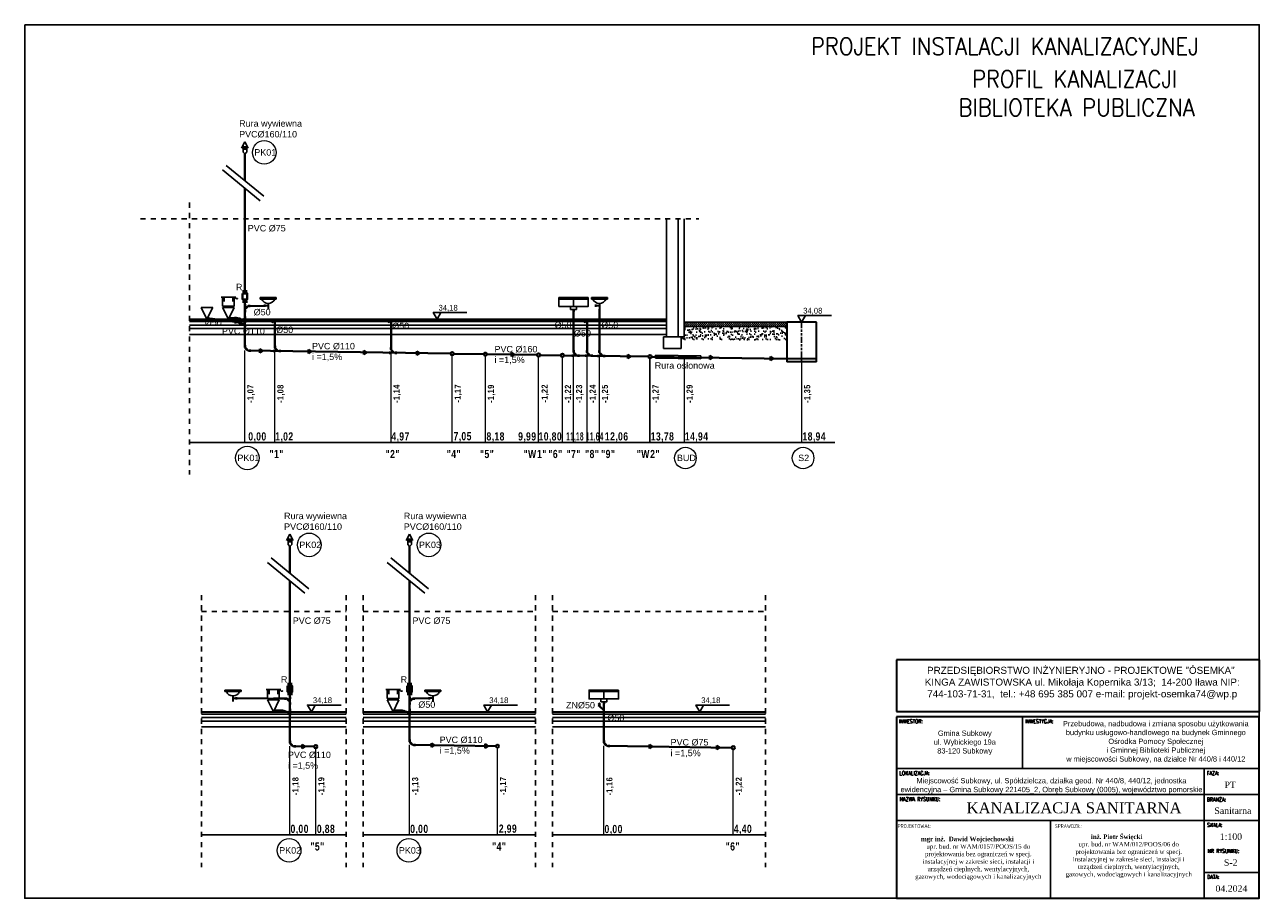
# Model space of a CAD drawing. Extents: x 280060 to 689961, y 120405 to 160329.
# Tile 72 of 85: x 663303 to 667503, y 157359 to 160329. Entities that reach past the tile are written whole.
import ezdxf

# ---------------------------------------------------------------- set-up
doc = ezdxf.new("R2010")
doc.units = 0
doc.header["$MEASUREMENT"] = 0
doc.linetypes.add('3', pattern=[1, 0.5, -0.5])
doc.linetypes.add('{ Tapered Dash }', pattern=[10, 4, -1, 1.5, -1, 1.5, -1])
for name, color, linetype, lineweight in [('KAM-pro Biała Zarys', 7, 'CONTINUOUS', 9), ('KAM-pro Kocioł C.O.', 7, 'CONTINUOUS', 18), ('KAM-pro Linia Cienka', 7, 'CONTINUOUS', 50), ('KAM-pro Linia K.S Wewnętrznej', 36, 'CONTINUOUS', 40), ('KAM-pro Opis dla Profili', 7, 'CONTINUOUS', 13), ('KAM-pro Opis K.S. Wewnętrzny', 16, 'CONTINUOUS', 13)]:
    doc.layers.add(name, color=color, linetype=linetype, lineweight=lineweight)
doc.layers.add('KAM-pro Studnie', color=7, linetype='CONTINUOUS')
doc.styles.add('ANDRZEJ', font='simplex.shx', dxfattribs={"width": 0.75, "height": 12.5})
doc.styles.add('ARIAL', font='arial.ttf')
doc.styles.add('GRUBA', font='times.ttf')
doc.styles.add('KomProjekt', font='arial.ttf')
doc.styles.add('moj', font='romans.shx', dxfattribs={"width": 0.9, "height": 10})
doc.styles.add('Tabelka', font='times.ttf', dxfattribs={"width": 0.8})

msp = doc.modelspace()

# ---------------------------------------------------------------- hatches: boundary and pattern name
at = {"layer": 'KAM-pro Biała Zarys', "lineweight": 25}
h = msp.add_hatch(dxfattribs=at)
h.set_pattern_fill('ANSI31', color=256, scale=40)
h.paths.add_polyline_path([(665895.7, 159302.4), (665895.7, 159317.4), (665545.7, 159317.4), (665545.7, 159302.4)])
at = {"layer": 'KAM-pro Linia Cienka', "linetype": 'Continuous', "lineweight": 25, "ltscale": 4}
h = msp.add_hatch(dxfattribs=at)
h.set_pattern_fill('AR-SAND', color=256, scale=10, style=0)
h.set_pattern_definition([(37.5, (0, 0), (-0.62993358, 19.2682377), [0, -15.2, 0, -17, 0, -16.25]), (7.5, (0, 0), (17.6977671, 28.2214607), [0, -8.2, 0, -13.7, 0, -5.25]), (327.5, (-12.3, 0), (31.1414186, 0.05659054), [0, -5, 0, -18, 0, -23.5]), (317.5, (-12.3, 0), (30.061266, 8.7767556), [0, -2.5, 0, -11.8, 0, -13.5])])
h.paths.add_polyline_path([(665895.7, 159302.4), (665545.7, 159302.4), (665545.7, 159267.4), (665535.7, 159267.4), (665535.7, 159257.4), (665895.7, 159257.4)])
at = {"layer": 'KAM-pro Linia K.S Wewnętrznej', "ltscale": 0.1, "true_color": 0x804000}
for points in [[(664113.2, 159219.9), (664102.8, 159226.9), (664102.8, 159219.9), (664102.8, 159213)], [(664278.2, 159217.5), (664267.9, 159224.4), (664267.9, 159217.5), (664267.9, 159210.5)], [(664466.6, 159214.6), (664456.2, 159221.6), (664456.2, 159214.6), (664456.2, 159207.7)], [(664647.1, 159211.9), (664636.8, 159218.9), (664636.8, 159211.9), (664636.8, 159205)], [(664968.5, 159207.1), (664958.2, 159214), (664958.2, 159207.1), (664958.2, 159200.2)], [(665364.5, 159201.2), (665354.2, 159208.1), (665354.2, 159201.2), (665354.2, 159194.2)], [(665644, 159197), (665633.7, 159203.9), (665633.7, 159197), (665633.7, 159190)], [(665849.5, 159193.9), (665839.2, 159200.8), (665839.2, 159193.9), (665839.2, 159186.9)], [(664256.9, 157874.9), (664246.6, 157881.8), (664246.6, 157874.9), (664246.6, 157867.9)], [(664696.5, 157879.2), (664686.1, 157886.2), (664686.1, 157879.2), (664686.1, 157872.3)], [(664879.2, 157876.5), (664868.8, 157883.4), (664868.8, 157876.5), (664868.8, 157869.5)], [(665438.1, 157874.5), (665427.8, 157881.4), (665427.8, 157874.5), (665427.8, 157867.6)], [(665667, 157871.1), (665656.6, 157878), (665656.6, 157871.1), (665656.6, 157864.1)]]:
    msp.add_hatch(color=36, dxfattribs=at).paths.add_polyline_path(points)

# ---------------------------------------------------------------- linework, layer by layer
at = {"layer": 'KAM-pro Biała Zarys', "lineweight": 25}
for p, q in [((663975, 159835.1), (664103.1, 159729.9)), ((663987.7, 159850.5), (664115.8, 159745.4)), ((665485.7, 159267.4), (665485.7, 159668.6)), ((665525.7, 159267.4), (665525.7, 159668.6)), ((665545.7, 159267.4), (665545.7, 159668.6)), ((665485.7, 159327.4), (663863, 159327.4)), ((663863, 159325.4), (665485.7, 159325.4)), ((663863, 159319.4), (665485.7, 159319.4)), ((663863, 159307.4), (665485.7, 159307.4)), ((665485.7, 159327.4), (665485.7, 159317.4)), ((665545.7, 159317.4), (665895.7, 159317.4)), ((663863, 159295.4), (665485.7, 159295.4)), ((663863, 159275.4), (665485.7, 159275.4)), ((665545.7, 159267.4), (665475.7, 159267.4)), ((665475.7, 159267.4), (665475.7, 159227.4)), ((665535.7, 159227.4), (665535.7, 159267.4)), ((665545.7, 159302.4), (665895.7, 159302.4)), ((665475.7, 159227.4), (665535.7, 159227.4)), ((665429.7, 158908.3), (665429.7, 159194.7)), ((665448.4, 159204.9), (665448.2, 159194.9)), ((665602.6, 159192.6), (665448.2, 159194.9)), ((665602.8, 159202.6), (665448.4, 159204.9)), ((665602.8, 159202.6), (665602.6, 159192.6)), ((666059, 158908.3), (663863, 158908.3)), ((664140.8, 158516.3), (664268.8, 158411.1)), ((664547.9, 158516.3), (664675.9, 158411.1)), ((664128.1, 158500.8), (664256.1, 158395.7)), ((664535.2, 158500.8), (664663.3, 158395.7)), ((664396, 157993.2), (663904, 157993.2)), ((663904, 157991.2), (664396, 157991.2)), ((663904, 157985.2), (664396, 157985.2)), ((663904, 157973.2), (664396, 157973.2)), ((665040.7, 157993.2), (664453.5, 157993.2)), ((664453.5, 157991.2), (665040.7, 157991.2)), ((664453.5, 157985.2), (665040.7, 157985.2)), ((664453.5, 157973.2), (665040.7, 157973.2)), ((665823.2, 157993.2), (665098.2, 157993.2)), ((665098.2, 157991.2), (665823.2, 157991.2)), ((665098.2, 157985.2), (665823.2, 157985.2)), ((665098.2, 157973.2), (665823.2, 157973.2)), ((666696.8, 157976), (666696.8, 157799.6)), ((663904, 157961.2), (664396, 157961.2)), ((663904, 157941.2), (664396, 157941.2)), ((664453.5, 157961.2), (665040.7, 157961.2)), ((664453.5, 157941.2), (665040.7, 157941.2)), ((665098.2, 157961.2), (665823.2, 157961.2)), ((665098.2, 157941.2), (665823.2, 157941.2)), ((666268.1, 157799.6), (667502.5, 157799.6)), ((667315.4, 157358.8), (667315.4, 157799.6)), ((666268.1, 157711.5), (667502.5, 157711.5)), ((666268.1, 157623.3), (667315.4, 157623.3)), ((666791.8, 157623.3), (666791.8, 157358.8)), ((667315.4, 157623.3), (667502.5, 157623.3)), ((664396, 157574), (663904, 157574)), ((665040.7, 157574), (664453.5, 157574)), ((665823.2, 157574), (665098.2, 157574)), ((667315.4, 157446.9), (667502.5, 157446.9))]:
    msp.add_line(p, q, dxfattribs=at)
at = {"layer": 'KAM-pro Biała Zarys', "linetype": '3', "lineweight": 25, "ltscale": 35}
for p, q in [((663863, 159724.1), (663863, 158799.1)), ((663696.4, 159668.6), (665596.3, 159668.6)), ((663904, 158389.8), (663904, 157464.8)), ((664396, 158389.8), (664396, 157464.8)), ((664453.5, 158389.8), (664453.5, 157464.8)), ((665040.7, 158389.8), (665040.7, 157464.8)), ((665098.2, 158389.8), (665098.2, 157464.8)), ((665823.2, 158389.8), (665823.2, 157464.8)), ((663904, 158334.3), (664396, 158334.3)), ((664453.5, 158334.3), (665040.7, 158334.3)), ((665098.2, 158334.3), (665823.2, 158334.3))]:
    msp.add_line(p, q, dxfattribs=at)
at = {"layer": 'KAM-pro Biała Zarys', "lineweight": 30}
for p, q in [((667502.5, 158169.9), (666268.1, 158169.9)), ((666268.1, 158169.9), (666268.1, 157993.6)), ((667502.5, 158169.9), (667502.5, 157993.6)), ((666268.1, 157993.6), (667502.5, 157993.6)), ((667502.5, 157976), (666268.1, 157976)), ((666268.1, 157976), (666268.1, 157358.8)), ((667502.5, 157358.8), (667502.5, 157976)), ((666268.1, 157358.8), (667502.5, 157358.8))]:
    msp.add_line(p, q, dxfattribs=at)
at = {"layer": 'KAM-pro Biała Zarys', "lineweight": 25}
msp.add_lwpolyline([(663302.5, 160328.8), (667502.5, 160328.8), (667502.5, 157358.8), (663302.5, 157358.8)], close=True, dxfattribs=at)
at = {"layer": 'KAM-pro Kocioł C.O.', "color": 1, "linetype": '{ Tapered Dash }', "lineweight": 25, "ltscale": 5}
msp.add_line((665945.7, 159317.4), (665945.7, 159182.4), dxfattribs=at)
at = {"layer": 'KAM-pro Linia K.S Wewnętrznej', "color": 0, "lineweight": 25, "ltscale": 0.1}
for p, q in [((664040.1, 159909.2), (664051.7, 159930.9)), ((664045.4, 159895.6), (664045.4, 159919.1)), ((664051.7, 159889.3), (664045.4, 159895.6)), ((664047.8, 159902.9), (664047.8, 159916.3)), ((664051.5, 159902.9), (664051.5, 159916.3)), ((664063.3, 159909.2), (664051.7, 159930.9)), ((664058, 159895.6), (664051.7, 159889.3)), ((664055.7, 159902.9), (664055.7, 159916.3)), ((664058, 159895.6), (664058, 159919.1)), ((664020.6, 159402.4), (663970.6, 159402.4)), ((663980.6, 159402.4), (663980.6, 159387.4)), ((664010.6, 159402.4), (664010.6, 159387.4)), ((664158.5, 159400.9), (664103.5, 159400.9)), ((664103.5, 159400.9), (664103.5, 159395.9)), ((664103.5, 159395.9), (664108.5, 159395.9)), ((664108.5, 159395.9), (664153.5, 159395.9)), ((664158.5, 159395.9), (664153.5, 159395.9)), ((664158.5, 159400.9), (664158.5, 159395.9)), ((665219.7, 159395.9), (665119.7, 159395.9)), ((665169.7, 159400.9), (665169.7, 159370.9)), ((665285.2, 159400.9), (665230.2, 159400.9)), ((665230.2, 159400.9), (665230.2, 159395.9)), ((665230.2, 159395.9), (665235.2, 159395.9)), ((665235.2, 159395.9), (665280.2, 159395.9)), ((665285.2, 159395.9), (665280.2, 159395.9)), ((665285.2, 159400.9), (665285.2, 159395.9)), ((663942.5, 159367.4), (663902.5, 159367.4)), ((663902.5, 159367.4), (663922.5, 159327.4)), ((663922.5, 159327.4), (663942.5, 159367.4)), ((664015.6, 159367.4), (663975.6, 159367.4)), ((663975.6, 159367.4), (663995.6, 159327.4)), ((663995.6, 159372.4), (663995.6, 159367.4)), ((663995.6, 159327.4), (664015.6, 159367.4)), ((665159.7, 159370.9), (665159.7, 159360.9)), ((664158.8, 159327.4), (664133.4, 159327.4)), ((664133.4, 159327.4), (664145.9, 159314.7)), ((664145.9, 159314.7), (664158.8, 159327.4)), ((664553.8, 159327.4), (664528.4, 159327.4)), ((664528.4, 159327.4), (664540.9, 159314.7)), ((664540.9, 159314.7), (664553.8, 159327.4)), ((665220.8, 159327.4), (665195.4, 159327.4)), ((665195.4, 159327.4), (665207.9, 159314.7)), ((665207.9, 159314.7), (665220.8, 159327.4)), ((664193.2, 158574.9), (664204.8, 158596.6)), ((664216.4, 158574.9), (664204.8, 158596.6)), ((664600.3, 158574.9), (664611.9, 158596.6)), ((664623.5, 158574.9), (664611.9, 158596.6)), ((664198.5, 158561.4), (664198.5, 158584.9)), ((664204.8, 158555.1), (664198.5, 158561.4)), ((664200.8, 158568.6), (664200.8, 158582.1)), ((664204.5, 158568.6), (664204.5, 158582.1)), ((664211.1, 158561.4), (664204.8, 158555.1)), ((664208.8, 158568.6), (664208.8, 158582.1)), ((664211.1, 158561.4), (664211.1, 158584.9)), ((664605.6, 158561.4), (664605.6, 158584.9)), ((664611.9, 158555.1), (664605.6, 158561.4)), ((664608, 158568.6), (664608, 158582.1)), ((664611.7, 158568.6), (664611.7, 158582.1)), ((664618.2, 158561.4), (664611.9, 158555.1)), ((664615.9, 158568.6), (664615.9, 158582.1)), ((664618.2, 158561.4), (664618.2, 158584.9)), ((663983.6, 158066.6), (664038.6, 158066.6)), ((663983.6, 158066.6), (663983.6, 158061.6)), ((663983.6, 158061.6), (663988.6, 158061.6)), ((664033.6, 158061.6), (663988.6, 158061.6)), ((664038.6, 158061.6), (664033.6, 158061.6)), ((664038.6, 158066.6), (664038.6, 158061.6)), ((664173.7, 158068.2), (664123.7, 158068.2)), ((664133.7, 158068.2), (664133.7, 158053.2)), ((664163.7, 158068.2), (664163.7, 158053.2)), ((664580.8, 158068.2), (664530.8, 158068.2)), ((664540.8, 158068.2), (664540.8, 158053.2)), ((664570.8, 158068.2), (664570.8, 158053.2)), ((664718.7, 158066.6), (664663.7, 158066.6)), ((664663.7, 158066.6), (664663.7, 158061.6)), ((664663.7, 158061.6), (664668.7, 158061.6)), ((664668.7, 158061.6), (664713.7, 158061.6)), ((664718.7, 158061.6), (664713.7, 158061.6)), ((664718.7, 158066.6), (664718.7, 158061.6)), ((665322.8, 158061.6), (665222.8, 158061.6)), ((665272.8, 158066.6), (665272.8, 158036.6)), ((664168.7, 158033.2), (664128.7, 158033.2)), ((664128.7, 158033.2), (664148.7, 157993.2)), ((664148.7, 158038.2), (664148.7, 158033.2)), ((664148.7, 157993.2), (664168.7, 158033.2)), ((664575.8, 158033.2), (664535.8, 158033.2)), ((664535.8, 158033.2), (664555.8, 157993.2)), ((664555.8, 158038.2), (664555.8, 158033.2)), ((664555.8, 157993.2), (664575.8, 158033.2)), ((665262.8, 158036.6), (665262.8, 158026.6))]:
    msp.add_line(p, q, dxfattribs=at)
at = {"layer": 'KAM-pro Linia K.S Wewnętrznej', "color": 36, "ltscale": 0.1, "true_color": 0x804000}
for p, q in [((664051.7, 159797.9), (664051.7, 159889.3)), ((664051.7, 159797.9), (664051.7, 159889.3)), ((664051.7, 159797.9), (664051.7, 159889.3)), ((664051.7, 159415.1), (664051.7, 159772.1)), ((664051.7, 159230.9), (664051.7, 159394.6)), ((664061.8, 159372), (664119.2, 159373.2)), ((665169.7, 159214), (665169.7, 159360.9)), ((665257.7, 159361.7), (665257.7, 159212.7)), ((664026.8, 159316.9), (663924, 159330.5)), ((664026.8, 159331.2), (663997.7, 159331.6)), ((664153.7, 159322.4), (664153.7, 159229.3)), ((664548.7, 159322.4), (664548.7, 159223.4)), ((665215.7, 159213.4), (665215.7, 159322.4)), ((664102.8, 159226.9), (664102.8, 159219.9)), ((664113.2, 159219.9), (664102.8, 159226.9)), ((664267.9, 159224.4), (664267.9, 159217.5)), ((664278.2, 159217.5), (664267.9, 159224.4)), ((664751.2, 159210.4), (664061.9, 159220.7)), ((664102.8, 159213), (664102.8, 159219.9)), ((664113.2, 159219.9), (664102.8, 159213)), ((664267.9, 159210.5), (664267.9, 159217.5)), ((664278.2, 159217.5), (664267.9, 159210.5)), ((664456.2, 159221.6), (664456.2, 159214.6)), ((664466.6, 159214.6), (664456.2, 159221.6)), ((664456.2, 159207.7), (664456.2, 159214.6)), ((664466.6, 159214.6), (664456.2, 159207.7)), ((664636.8, 159218.9), (664636.8, 159211.9)), ((664647.1, 159211.9), (664636.8, 159218.9)), ((664636.8, 159205), (664636.8, 159211.9)), ((664647.1, 159211.9), (664636.8, 159205)), ((664864.2, 159208.7), (664762.2, 159210.2)), ((665045.2, 159205.9), (664875.2, 159208.5)), ((664958.2, 159214), (664958.2, 159207.1)), ((664968.5, 159207.1), (664958.2, 159214)), ((664958.2, 159200.2), (664958.2, 159207.1)), ((664968.5, 159207.1), (664958.2, 159200.2)), ((665126.2, 159204.7), (665056.2, 159205.8)), ((665424.2, 159200.3), (665137.2, 159204.6)), ((665354.2, 159208.1), (665354.2, 159201.2)), ((665364.5, 159201.2), (665354.2, 159208.1)), ((665354.2, 159194.2), (665354.2, 159201.2)), ((665364.5, 159201.2), (665354.2, 159194.2)), ((665895.7, 159193.2), (665435.2, 159200.1)), ((665633.7, 159203.9), (665633.7, 159197)), ((665644, 159197), (665633.7, 159203.9)), ((665633.7, 159190), (665633.7, 159197)), ((665644, 159197), (665633.7, 159190)), ((665839.2, 159200.8), (665839.2, 159193.9)), ((665849.5, 159193.9), (665839.2, 159200.8)), ((665839.2, 159186.9), (665839.2, 159193.9)), ((665849.5, 159193.9), (665839.2, 159186.9)), ((664204.8, 158463.7), (664204.8, 158555.1)), ((664204.8, 158463.7), (664204.8, 158555.1)), ((664204.8, 158463.7), (664204.8, 158555.1)), ((664611.9, 158463.7), (664611.9, 158555.1)), ((664611.9, 158463.7), (664611.9, 158555.1)), ((664611.9, 158463.7), (664611.9, 158555.1)), ((664204.8, 157885.7), (664204.8, 158437.8)), ((664611.9, 157890.6), (664611.9, 158437.8)), ((664131.2, 158038.2), (664022.9, 158038.9)), ((664194.9, 158037.7), (664148.7, 158038.1)), ((664622, 158037.7), (664679.3, 158038.9)), ((665272.8, 157998.9), (665257.6, 158011.5)), ((665272.8, 157886.9), (665272.8, 158026.6)), ((664179.9, 157996.9), (664150.8, 157997.3)), ((664587, 157996.9), (664557.9, 157997.3)), ((664246.6, 157881.8), (664246.6, 157874.9)), ((664256.9, 157874.9), (664246.6, 157881.8)), ((664905.4, 157876.1), (664622.1, 157880.3)), ((664686.1, 157886.2), (664686.1, 157879.2)), ((664696.5, 157879.2), (664686.1, 157886.2)), ((664686.1, 157872.3), (664686.1, 157879.2)), ((664696.5, 157879.2), (664686.1, 157872.3)), ((664868.8, 157883.4), (664868.8, 157876.5)), ((664879.2, 157876.5), (664868.8, 157883.4)), ((665427.8, 157881.4), (665427.8, 157874.5)), ((665438.1, 157874.5), (665427.8, 157881.4)), ((665656.6, 157878), (665656.6, 157871.1)), ((665667, 157871.1), (665656.6, 157878)), ((664287.3, 157874.4), (664215, 157875.5)), ((664246.6, 157867.9), (664246.6, 157874.9)), ((664256.9, 157874.9), (664246.6, 157867.9)), ((664868.8, 157869.5), (664868.8, 157876.5)), ((664879.2, 157876.5), (664868.8, 157869.5)), ((665707.3, 157870.5), (665282.9, 157876.8)), ((665427.8, 157867.6), (665427.8, 157874.5)), ((665438.1, 157874.5), (665427.8, 157867.6)), ((665656.6, 157864.1), (665656.6, 157871.1)), ((665667, 157871.1), (665656.6, 157864.1))]:
    msp.add_line(p, q, dxfattribs=at)
at = {"layer": 'KAM-pro Linia K.S Wewnętrznej', "color": 0, "ltscale": 0.1}
for p, q in [((664043.6, 159422.7), (664059.9, 159422.7)), ((664043.7, 159387), (664060, 159387)), ((664047.6, 159355.3), (664055.6, 159355.3)), ((664055.7, 159374.7), (664047.7, 159374.7)), ((664047.7, 159355.3), (664055.7, 159355.3)), ((664055.8, 159355.3), (664047.8, 159355.3)), ((664054, 159369.8), (664059.6, 159364.1)), ((664066.7, 159368), (664066.7, 159376)), ((665165.7, 159357.1), (665173.7, 159357.1)), ((664019.4, 159327.3), (664019.4, 159335.3)), ((664019.4, 159313), (664019.4, 159321)), ((664036.3, 159331.9), (664030.7, 159326.3)), ((664036.3, 159317.6), (664030.7, 159312)), ((664049.5, 159328.3), (664043.8, 159322.7)), ((664049.5, 159314), (664043.8, 159308.4)), ((664047.6, 159333.3), (664055.6, 159333.3)), ((664047.6, 159319), (664055.6, 159319)), ((664047.9, 159319), (664055.9, 159319)), ((664047.9, 159319), (664055.9, 159319)), ((664047.9, 159304.7), (664055.9, 159304.7)), ((664047.9, 159304.7), (664055.9, 159304.7)), ((664055.8, 159235.6), (664047.8, 159235.6)), ((664054.1, 159222.9), (664059.7, 159228.6)), ((664068.5, 159216.7), (664068.5, 159224.7)), ((664157.7, 159234.1), (664149.7, 159234.1)), ((664151, 159215.2), (664151, 159223.2)), ((664151, 159223.2), (664151, 159215.2)), ((664156, 159221.4), (664161.6, 159227.1)), ((664170.4, 159215.2), (664170.4, 159223.2)), ((664552.7, 159228.2), (664544.7, 159228.2)), ((664546, 159209.2), (664546, 159217.2)), ((664546, 159217.2), (664546, 159209.2)), ((664551, 159215.5), (664556.6, 159221.1)), ((664565.4, 159209.2), (664565.4, 159217.2)), ((665173.7, 159218.9), (665165.7, 159218.9)), ((665167, 159199.9), (665167, 159207.9)), ((665167, 159207.9), (665167, 159199.9)), ((665172, 159206.2), (665177.6, 159211.8)), ((665186.4, 159199.9), (665186.4, 159207.9)), ((665219.7, 159218.2), (665211.7, 159218.2)), ((665213, 159199.2), (665213, 159207.2)), ((665213, 159207.2), (665213, 159199.2)), ((665218, 159205.5), (665223.6, 159211.1)), ((665232.4, 159199.2), (665232.4, 159207.2)), ((665261.7, 159217.5), (665253.7, 159217.5)), ((665255, 159198.6), (665255, 159206.6)), ((665255, 159206.6), (665255, 159198.6)), ((665260, 159204.8), (665265.6, 159210.5)), ((665274.4, 159198.6), (665274.4, 159206.6)), ((664196.7, 158088.4), (664212.9, 158088.4)), ((664603.8, 158088.4), (664620.1, 158088.4)), ((664603.8, 158088.4), (664620.1, 158088.4)), ((664196.8, 158052.7), (664213.1, 158052.7)), ((664603.9, 158052.7), (664620.2, 158052.7)), ((664603.9, 158052.7), (664620.2, 158052.7)), ((664190.1, 158033.7), (664190.1, 158041.7)), ((664202.8, 158035.5), (664197.1, 158029.8)), ((664200.7, 158021.1), (664208.7, 158021.1)), ((664208.8, 158040.4), (664200.8, 158040.4)), ((664200.8, 158021.1), (664208.8, 158021.1)), ((664208.9, 158021.1), (664200.9, 158021.1)), ((664607.8, 158021.1), (664615.8, 158021.1)), ((664615.9, 158040.4), (664607.9, 158040.4)), ((664607.9, 158021.1), (664615.9, 158021.1)), ((664616, 158021.1), (664608, 158021.1)), ((664614.1, 158035.5), (664619.8, 158029.8)), ((664626.8, 158033.7), (664626.8, 158041.7)), ((665257.6, 158019.4), (665254.3, 158021.6)), ((665257.6, 158016.6), (665254.3, 158018.8)), ((665257.6, 158013.8), (665254.3, 158016.1)), ((665257.6, 158011.5), (665254.3, 158013.7)), ((665257.6, 158019.4), (665260.8, 158021.6)), ((665257.6, 158011.5), (665257.6, 158019.4)), ((665257.6, 158016.6), (665260.8, 158018.8)), ((665257.6, 158013.8), (665260.8, 158016.1)), ((665257.6, 158011.5), (665260.8, 158013.7)), ((665268.8, 158022.8), (665276.8, 158022.8)), ((664172.4, 157993), (664172.4, 158001)), ((664189.4, 157997.7), (664183.7, 157992)), ((664202.6, 157994.1), (664196.9, 157988.4)), ((664200.7, 157999), (664208.7, 157999)), ((664200.7, 157984.7), (664208.7, 157984.7)), ((664200.9, 157984.7), (664208.9, 157984.7)), ((664200.9, 157984.7), (664208.9, 157984.7)), ((664579.5, 157993), (664579.5, 158001)), ((664596.5, 157997.7), (664590.9, 157992)), ((664609.7, 157994.1), (664604, 157988.4)), ((664607.8, 157999), (664615.8, 157999)), ((664607.8, 157984.7), (664615.8, 157984.7)), ((664608.1, 157984.7), (664616.1, 157984.7)), ((664608.1, 157984.7), (664616.1, 157984.7)), ((664208.9, 157890.4), (664200.9, 157890.4)), ((664207.1, 157877.7), (664212.8, 157883.4)), ((664221.6, 157871.5), (664221.6, 157879.5)), ((664616, 157895.3), (664608, 157895.3)), ((664614.2, 157882.6), (664619.9, 157888.2)), ((664628.7, 157876.3), (664628.7, 157884.3)), ((665276.8, 157891.8), (665268.8, 157891.8)), ((665275, 157879.1), (665280.6, 157884.7)), ((665289.4, 157872.8), (665289.4, 157880.8))]:
    msp.add_line(p, q, dxfattribs=at)
at = {"layer": 'KAM-pro Linia K.S Wewnętrznej', "color": 0, "lineweight": 30, "ltscale": 0.1}
for p, q in [((664119.2, 159369.2), (664119.2, 159377.2)), ((664131, 159373.2), (664119.2, 159373.2)), ((664131, 159380.9), (664131, 159361.7)), ((665245.9, 159369.2), (665245.9, 159377.2)), ((665257.7, 159373.2), (665245.9, 159373.2)), ((665257.7, 159380.9), (665257.7, 159361.7)), ((664011.1, 158046.6), (664011.1, 158027.4)), ((664691.2, 158046.6), (664691.2, 158027.4)), ((664011.1, 158038.9), (664022.9, 158038.9)), ((664022.9, 158034.9), (664022.9, 158042.9)), ((664679.3, 158034.9), (664679.3, 158042.9)), ((664691.2, 158038.9), (664679.3, 158038.9))]:
    msp.add_line(p, q, dxfattribs=at)
at = {"layer": 'KAM-pro Linia K.S Wewnętrznej', "color": 0, "lineweight": 25, "ltscale": 0.1}
for points in [[(663975.6, 159402.4), (664015.6, 159402.4), (664015.6, 159372.4), (663975.6, 159372.4), (663975.6, 159402.4)], [(665219.7, 159400.9), (665119.7, 159400.9), (665119.7, 159370.9), (665219.7, 159370.9), (665219.7, 159400.9)], [(665179.7, 159370.9), (665179.7, 159360.9), (665159.7, 159360.9)], [(664128.7, 158068.2), (664168.7, 158068.2), (664168.7, 158038.2), (664128.7, 158038.2), (664128.7, 158068.2)], [(664535.8, 158068.2), (664575.8, 158068.2), (664575.8, 158038.2), (664535.8, 158038.2), (664535.8, 158068.2)], [(665322.8, 158066.6), (665222.8, 158066.6), (665222.8, 158036.6), (665322.8, 158036.6), (665322.8, 158066.6)], [(665282.8, 158036.6), (665282.8, 158026.6), (665262.8, 158026.6)]]:
    msp.add_lwpolyline(points, dxfattribs=at)
at = {"layer": 'KAM-pro Linia K.S Wewnętrznej', "color": 0, "ltscale": 0.1}
for points in [[(664043.6, 159415.1), (664059.9, 159415.1), (664059.9, 159394.6), (664043.6, 159394.6)], [(664196.7, 158080.8), (664212.9, 158080.8), (664212.9, 158060.3), (664196.7, 158060.3)], [(664603.8, 158080.8), (664620.1, 158080.8), (664620.1, 158060.3), (664603.8, 158060.3)], [(664603.8, 158080.8), (664620.1, 158080.8), (664620.1, 158060.3), (664603.8, 158060.3)]]:
    msp.add_lwpolyline(points, close=True, dxfattribs=at)
at = {"layer": 'KAM-pro Linia K.S Wewnętrznej', "color": 36, "ltscale": 0.1, "true_color": 0x804000}
for points in [[(664051.8, 159362), (664061.8, 159372)], [(664051.7, 159323.4), (664026.8, 159331.2)], [(664051.7, 159309.1), (664026.8, 159316.9)], [(664061.9, 159220.7), (664051.7, 159230.9)], [(664163.8, 159219.2), (664153.7, 159229.3)], [(664558.8, 159213.2), (664548.7, 159223.4)], [(665179.8, 159203.9), (665169.7, 159214)], [(665225.8, 159203.2), (665215.7, 159213.4)], [(665267.8, 159202.6), (665257.7, 159212.7)], [(664204.9, 158027.7), (664194.9, 158037.7)], [(664612, 158027.7), (664622, 158037.7)], [(664204.8, 157989.2), (664179.9, 157996.9)], [(664611.9, 157989.2), (664587, 157996.9)], [(664215, 157875.5), (664204.8, 157885.7)], [(664622.1, 157880.3), (664611.9, 157890.6)], [(665282.9, 157876.8), (665272.8, 157886.9)]]:
    msp.add_lwpolyline(points, dxfattribs=at)
at = {"layer": 'KAM-pro Linia K.S Wewnętrznej', "color": 0, "lineweight": 25, "ltscale": 0.1}
for centre in [(664025.6, 159397.4), (664178.7, 158063.2), (664585.8, 158063.2)]:
    msp.add_circle(centre, 1, dxfattribs=at)
at = {"layer": 'KAM-pro Linia K.S Wewnętrznej', "color": 36, "ltscale": 0.1, "true_color": 0x804000}
for centre in [(664756.7, 159210.3), (664869.7, 159208.6), (665050.7, 159205.9), (665131.7, 159204.6), (665429.7, 159200.2), (664292.8, 157874.3), (664910.9, 157876), (665712.8, 157870.4)]:
    msp.add_circle(centre, 5.5, dxfattribs=at)
at = {"layer": 'KAM-pro Linia K.S Wewnętrznej', "color": 0, "lineweight": 25, "ltscale": 0.1}
for centre in [(664131, 159405.3), (665257.7, 159405.3), (664011.1, 158071), (664691.2, 158071)]:
    msp.add_arc(centre, 24.4, 202.6199, 337.3801, dxfattribs=at)
for points in [[(664015.6, 159400.4), (664019.6, 159400.4), (664019.6, 159399.4), (664020.6, 159398.4)], [(664020.6, 159398.4), (664021.6, 159397.4), (664022.6, 159397.4), (664025.6, 159397.4)], [(664168.7, 158066.2), (664172.7, 158066.2), (664172.7, 158065.2), (664173.7, 158064.2)], [(664173.7, 158064.2), (664174.7, 158063.2), (664175.7, 158063.2), (664178.7, 158063.2)], [(664575.8, 158066.2), (664579.8, 158066.2), (664579.8, 158065.2), (664580.8, 158064.2)], [(664580.8, 158064.2), (664581.8, 158063.2), (664582.8, 158063.2), (664585.8, 158063.2)]]:
    msp.add_open_spline(points, degree=3, dxfattribs=at)
at = {"layer": 'KAM-pro Opis dla Profili', "lineweight": 25}
for p, q in [((664806.8, 159350.1), (664718.3, 159350.1)), ((666047.3, 159340.1), (665958.8, 159340.1)), ((664379.2, 158015.8), (664290.8, 158015.8)), ((664979.1, 158015.8), (664890.6, 158015.8)), ((665700.3, 158015.8), (665611.8, 158015.8))]:
    msp.add_line(p, q, dxfattribs=at)
for points in [[(664718.3, 159350.1), (664705.2, 159327.4), (664692.2, 159350.1)], [(665958.8, 159340.1), (665945.7, 159317.4), (665932.7, 159340.1)], [(664290.8, 158015.8), (664277.7, 157993.2), (664264.6, 158015.8)], [(664890.6, 158015.8), (664877.5, 157993.2), (664864.5, 158015.8)], [(665611.8, 158015.8), (665598.8, 157993.2), (665585.7, 158015.8)]]:
    msp.add_lwpolyline(points, close=True, dxfattribs=at)
at = {"layer": 'KAM-pro Opis K.S. Wewnętrzny', "color": 32}
for p, q in [((664051.7, 158908.3), (664051.7, 159220.8)), ((664153.7, 158908.3), (664153.7, 159219.3)), ((664548.7, 158908.3), (664548.7, 159213.4)), ((664756.7, 158908.3), (664756.7, 159204.8)), ((664869.7, 158908.3), (664869.7, 159203.1)), ((665050.7, 158908.3), (665050.7, 159200.4)), ((665131.7, 158908.3), (665131.7, 159199.1)), ((665169.7, 158908.3), (665169.7, 159204.1)), ((665215.7, 158908.3), (665215.7, 159203.4)), ((665257.7, 158908.3), (665257.7, 159202.8)), ((665545.7, 159198.4), (665545.7, 158908.3)), ((665945.7, 159182.4), (665945.7, 158908.3)), ((664611.9, 157574), (664611.9, 157880.5)), ((664204.8, 157574), (664204.8, 157875.6)), ((664292.8, 157574), (664292.8, 157868.8)), ((664910.9, 157574), (664910.9, 157870.5)), ((665272.8, 157574), (665272.8, 157877)), ((665712.8, 157574), (665712.8, 157864.9))]:
    msp.add_line(p, q, dxfattribs=at)
for centre, radius in [((664117.4, 159894.6), 40.1), ((664060, 158855.8), 40.1), ((665550.2, 158855.5), 36.7), ((665950.5, 158855.5), 36.7), ((664270.5, 158560.3), 40.1), ((664677.6, 158560.3), 40.1), ((664202.1, 157521.5), 40.1), ((664609.2, 157521.5), 40.1)]:
    msp.add_circle(centre, radius, dxfattribs=at)
at = {"layer": 'KAM-pro Studnie', "lineweight": 30}
for p, q in [((665995.7, 159317.4), (665895.7, 159317.4)), ((665895.7, 159317.4), (665895.7, 159182.4)), ((665995.7, 159182.4), (665995.7, 159317.4)), ((665995.7, 159192.4), (665895.7, 159192.4)), ((665995.7, 159182.4), (665895.7, 159182.4))]:
    msp.add_line(p, q, dxfattribs=at)

# ---------------------------------------------------------------- texts
at = {"layer": 'KAM-pro Biała Zarys', "color": 36, "lineweight": 25, "true_color": 0x804000, "style": 'moj', "width": 0.9}
for s, p in [('PROJEKT INSTALACJI KANALIZACYJNEJ', (665977.7, 160226.2)), ('PROFIL KANALIZACJI', (666525.8, 160114.8)), ('BIBLIOTEKA PUBLICZNA', (666479.6, 160018.1))]:
    msp.add_text(s, height=58.343, dxfattribs=at).set_placement(p)
at = {"layer": 'KAM-pro Biała Zarys', "lineweight": 20, "style": 'GRUBA'}
msp.add_text('KANALIZACJA SANITARNA', height=37.305, dxfattribs=at).set_placement((666506.9, 157647.6))
at = {"layer": 'KAM-pro Biała Zarys', "lineweight": 25, "attachment_point": 5}
for s, insert, char_height, width, style in [('PRZEDSIĘBIORSTWO INŻYNIERYJNO - PROJEKTOWE "ÓSEMKA"  KINGA ZAWISTOWSKA ul. Mikołaja Kopernika 3/13;  14-200 Iława NIP: 744-103-71-31,  tel.: +48 695 385 007 e-mail: projekt-osemka74@wp.p', (666900.1, 158090.2), 24, 1112.605, 'KomProjekt'), ('\\pt198.39;{\\Fromans|c238;INWESTOR:}', (666317.4, 157960.5), 13.226, 80.865, 'Tabelka'), ('\\pt198.39;{\\Fromans|c238;INWESTYCJA:}', (666754.2, 157960.5), 13.226, 97.183, 'Tabelka'), ('\\A1;Przebudowa, nadbudowa i zmiana sposobu użytkowania budynku usługowo-handlowego na budynek Gminnego Ośrodka Pomocy Społecznej ^Ji Gminnej Biblioteki Publicznej \\Pw miejscowości Subkowy, na działce Nr 440/8 i 440/12', (667150.5, 157889.8), 18, 693.049, 'KomProjekt'), ('Gmina Subkowy\\Pul. Wybickiego 19a\\P83-120 Subkowy', (666500.7, 157887.3), 18, 357.226, 'KomProjekt'), ('\\pt198.39;{\\Fromans|c238;LOKALIZACJA:}', (666329.9, 157784.2), 13.226, 105.801, 'Tabelka'), ('Miejscowość Subkowy, ul. Spółdzielcza, działka geod. Nr 440/8, 440/12, jednostka ewidencyjna – Gmina Subkowy 221405_2, Obręb Subkowy (0005), województwo pomorskie', (666795.6, 157740.9), 18, 1052.831, 'KomProjekt'), ('\\pt198.39;{\\Fromans|c238;FAZA:}', (667345, 157784.2), 13.226, 41.576, 'Tabelka'), ('\\pt330.64;{\\W1;PT}', (667403.6, 157744.5), 22.043, 76.108, 'Tabelka'), ('\\pt198.39;{\\Fromans|c238;NAZWA RYSUNKU:}', (666348.3, 157696), 13.226, 142.635, 'Tabelka'), ('\\pt112.5;{\\Fromans|c238;BRANŻA:}', (667356.9, 157694.4), 13.226, 65.349, 'Tabelka'), ('\\pt330.64;{\\W1;Sanitarna}', (667412.7, 157656.3), 22.043, 105.552, 'Tabelka'), ('\\pt198.39;{\\Fromans|c238;PROJEKTOWAŁ:}', (666329.6, 157604.3), 13.226, 105.326, 'Tabelka'), ('\\pi-82.57;{\\fTimes New Roman|b1|i0|c238|p18;inż. Piotr Święcki\\fTimes New Roman|b0|i0|c238|p18;\\P\\pi0;upr. bud. nr WAM/012/POOS/06 do \\Pprojektowania bez ograniczeń w specj. \\Pinstalacyjnej w zakresie sieci, instalacji i \\Purządzeń cieplnych, wentylacyjnych, \\Pgazowych, wodociągowych i kanalizacyjnych}', (667058.4, 157501.8), 15.3, 421.876, 'KomProjekt'), ('\\pt198.39;{\\Fromans|c238;SPRAWDZIŁ:}', (666853.2, 157604.3), 13.226, 105.326, 'Tabelka'), ('\\pt198.39;{\\Fromans|c238;SKALA:}', (667351.2, 157607.8), 13.226, 53.958, 'Tabelka'), ('\\pi-74.314;{\\fTimes New Roman|b1|i0|c238|p18;mgr inż.  Dawid Wojciechowski\\fTimes New Roman|b0|i0|c238|p18;\\P\\pi0;upr. bud. nr WAM/0157/POOS/15 do \\Pprojektowania bez ograniczeń w specj. \\Pinstalacyjnej w zakresie sieci, instalacji i \\Purządzeń cieplnych, wentylacyjnych, \\Pgazowych, wodociągowych i kanalizacyjnych}', (666546.7, 157494.2), 15.3, 421.876, 'KomProjekt'), ('\\pt330.64;{\\W1;1:100}', (667406, 157568.2), 22.043, 89.072, 'Tabelka'), ('\\pt198.39;{\\Fromans|c238;NR RYSUNKU:}', (667380.6, 157519.7), 13.226, 112.882, 'Tabelka'), ('\\pt330.64;{\\W1;S-2}', (667405.2, 157480), 22.043, 89.072, 'Tabelka'), ('\\pt198.39;{\\Fromans|c238;DATA:}', (667345.9, 157431.5), 13.226, 43.36, 'Tabelka'), ('\\pt330.64;{\\W1;04.2024}', (667407.7, 157391.8), 22.043, 137.586, 'Tabelka')]:
    msp.add_mtext(s, dxfattribs=dict(at, insert=insert, char_height=char_height, width=width, style=style))
at = {"layer": 'KAM-pro Opis dla Profili', "lineweight": 25}
for s, p in [('34,18', (664710.4, 159356.7)), ('34,08', (665950.9, 159346.7)), ('34,18', (664282.9, 158022.4)), ('34,18', (664882.7, 158022.4)), ('34,18', (665604, 158022.4))]:
    msp.add_text(s, height=19.5, dxfattribs=at).set_placement(p)
at = {"layer": 'KAM-pro Opis dla Profili', "lineweight": 25, "char_height": 20.916, "width": 72.925, "attachment_point": 5, "rotation": 90, "style": 'ANDRZEJ'}
for s, insert in [('{\\fArial|b1|i0|c238|p34;\\T1.1;-1,07}', (664072.8, 159074.8)), ('{\\fArial|b1|i0|c238|p34;\\T1.1;-1,08}', (664174.8, 159074.8)), ('{\\fArial|b1|i0|c238|p34;\\T1.1;-1,14}', (664569.8, 159074.8)), ('{\\fArial|b1|i0|c238|p34;\\T1.1;-1,17}', (664777.8, 159075.5)), ('{\\fArial|b1|i0|c238|p34;\\T1.1;-1,19}', (664890.8, 159074.8)), ('{\\fArial|b1|i0|c238|p34;\\T1.1;-1,22}', (665073.6, 159075.5)), ('{\\fArial|b1|i0|c238|p34;\\T1.1;-1,22}', (665152.8, 159074.8)), ('{\\fArial|b1|i0|c238|p34;\\T1.1;-1,23}', (665190.8, 159074.8)), ('{\\fArial|b1|i0|c238|p34;\\T1.1;-1,24}', (665236.8, 159074.8)), ('{\\fArial|b1|i0|c238|p34;\\T1.1;-1,25}', (665278.8, 159074.8)), ('{\\fArial|b1|i0|c238|p34;\\T1.1;-1,27}', (665450.8, 159074.8)), ('{\\fArial|b1|i0|c238|p34;\\T1.1;-1,29}', (665566.8, 159074.8)), ('{\\fArial|b1|i0|c238|p34;\\T1.1;-1,35}', (665966.8, 159074.8)), ('{\\fArial|b1|i0|c238|p34;\\T1.1;-1,18}', (664225.9, 157740.6)), ('{\\fArial|b1|i0|c238|p34;\\T1.1;-1,19}', (664313.9, 157740.6)), ('{\\fArial|b1|i0|c238|p34;\\T1.1;-1,13}', (664633, 157740.6)), ('{\\fArial|b1|i0|c238|p34;\\T1.1;-1,17}', (664932, 157741.2)), ('{\\fArial|b1|i0|c238|p34;\\T1.1;-1,16}', (665293.9, 157739.9)), ('{\\fArial|b1|i0|c238|p34;\\T1.1;-1,22}', (665733.9, 157740.6))]:
    msp.add_mtext(s, dxfattribs=dict(at, insert=insert))
at = {"layer": 'KAM-pro Opis dla Profili', "lineweight": 25, "char_height": 27.889, "attachment_point": 5, "style": 'ANDRZEJ'}
for s, insert, width in [('{\\fArial|b1|i0|c238|p34;\\T1.1;0,00}', (664094.5, 158926), 76.312), ('{\\fArial|b1|i0|c238|p34;\\T1.1;1,02}', (664186.2, 158926), 76.312), ('{\\fArial|b1|i0|c238|p34;\\T1.1;4,97}', (664581.2, 158926), 76.312), ('{\\fArial|b1|i0|c238|p34;\\T1.1;7,05}', (664792.6, 158926.7), 76.312), ('{\\fArial|b1|i0|c238|p34;\\T1.1;8,18}', (664904.8, 158926), 76.312), ('{\\fArial|b1|i0|c238|p34;\\T1.1;9,99}', (665012.5, 158926), 76.312), ('{\\fArial|b1|i0|c238|p34;\\T1.1;10,80}', (665090.7, 158926), 76.312), ('{\\fArial|b1|i0|c238|p34;\\W0.45;\\T1.1;11,18}', (665174.7, 158926), 76.312), ('{\\fArial|b1|i0|c238|p34;\\W0.45;\\T1.1;11,64}', (665241.9, 158926), 76.312), ('{\\fArial|b1|i0|c238|p34;\\T1.1;12,06}', (665316.5, 158926), 76.312), ('{\\fArial|b1|i0|c238|p34;\\T1.1;13,78}', (665472.3, 158926), 76.312), ('{\\fArial|b1|i0|c238|p34;\\T1.1;14,94}', (665588.5, 158926), 76.312), ('{\\fArial|b1|i0|c238|p34;\\T1.1;18,94}', (665988.5, 158926), 76.312), ('{\\fArial|b1|i0|c238|p34;\\T1.1;\\C3;"1"}', (664159.6, 158869.1), 46.599), ('{\\fArial|b1|i0|c238|p34;\\T1.1;\\C3;"2"}', (664554.6, 158869.1), 46.599), ('{\\fArial|b1|i0|c238|p34;\\T1.1;\\C3;"4"}', (664762.6, 158869.1), 46.599), ('{\\fArial|b1|i0|c238|p34;\\T1.1;\\C3;"5"}', (664875.6, 158869.1), 46.599), ('{\\fArial|b1|i0|c238|p34;\\T1.1;\\C3;"W1"}', (665039.1, 158869.1), 46.599), ('{\\fArial|b1|i0|c238|p34;\\T1.1;\\C3;"6"}', (665108.2, 158869.1), 46.599), ('{\\fArial|b1|i0|c238|p34;\\T1.1;\\C3;"7"}', (665170.2, 158869.1), 46.599), ('{\\fArial|b1|i0|c238|p34;\\T1.1;\\C3;"8"}', (665233.1, 158869.1), 46.599), ('{\\fArial|b1|i0|c238|p34;\\T1.1;\\C3;"9"}', (665287.8, 158869.1), 46.599), ('{\\fArial|b1|i0|c238|p34;\\T1.1;\\C3;"W2"}', (665424.1, 158869.1), 46.599), ('{\\fArial|b1|i0|c238|p34;\\T1.1;0,00}', (664238.2, 157591.7), 76.312), ('{\\fArial|b1|i0|c238|p34;\\T1.1;0,88}', (664327.8, 157591.7), 76.312), ('{\\fArial|b1|i0|c238|p34;\\T1.1;0,00}', (664645.3, 157591.7), 76.312), ('{\\fArial|b1|i0|c238|p34;\\T1.1;2,99}', (664946.8, 157592.4), 76.312), ('{\\fArial|b1|i0|c238|p34;\\T1.1;0,00}', (665306.2, 157591.1), 76.312), ('{\\fArial|b1|i0|c238|p34;\\T1.1;4,40}', (665746.2, 157591.7), 76.312), ('{\\fArial|b1|i0|c238|p34;\\T1.1;\\C3;"5"}', (664298.7, 157534.9), 46.599), ('{\\fArial|b1|i0|c238|p34;\\T1.1;\\C3;"4"}', (664916.8, 157534.9), 46.599), ('{\\fArial|b1|i0|c238|p34;\\T1.1;\\C3;"6"}', (665711.4, 157534.9), 46.599)]:
    msp.add_mtext(s, dxfattribs=dict(at, insert=insert, width=width))
at = {"layer": 'KAM-pro Opis K.S. Wewnętrzny', "color": 32, "char_height": 21.87, "style": 'ARIAL'}
for s, insert, width, attachment_point in [('Rura wywiewna PVC%%C160/110', (664032, 159974.3), 235.576, 4), ('PK01', (664083.6, 159894.6), 57.094, 4), ('PVC %%C75', (664061.4, 159636.5), 145.755, 4), ('R ', (664021.2, 159437.1), 16.519, 4), ('%%C50 ', (664139.2, 159351.3), 59.482, 6), ('%%C50 ', (663972.9, 159315.8), 59.482, 6), ('%%C50 ', (664216, 159291.3), 59.482, 6), ('%%C50 ', (664610.4, 159303.9), 59.482, 6), ('%%C50 ', (665162.9, 159307.4), 59.482, 6), ('%%C50 ', (665321.7, 159307.4), 59.482, 6), ('PVC %%C110', (664119.6, 159287), 145.755, 6), ('%%C50 ', (665229, 159279.3), 59.482, 6), ('PVC %%C110\\Pi =1,5%', (664279.9, 159215.8), 145.755, 4), ('PVC %%C160\\Pi =1,5%', (664900.7, 159205.5), 145.755, 4), ('Rura osłonowa ', (665445.9, 159170), 211.4, 4), ('PK01', (664026.2, 158855.8), 57.094, 4), ('BUD', (665521.4, 158855.9), 57.094, 4), ('S2', (665933.8, 158855.9), 57.094, 4), ('Rura wywiewna PVC%%C160/110', (664185, 158640.1), 235.576, 4), ('Rura wywiewna PVC%%C160/110', (664592.2, 158640.1), 235.576, 4), ('PK02', (664236.7, 158560.3), 57.094, 4), ('PK03', (664643.8, 158560.3), 57.094, 4), ('PVC %%C75', (664214.5, 158302.3), 145.755, 4), ('PVC %%C75', (664621.6, 158302.3), 145.755, 4), ('R ', (664174.2, 158102.8), 16.519, 4), ('R ', (664581.4, 158102.8), 16.519, 4), ('R ', (664581.4, 158102.8), 16.519, 4), ('%%C50 ', (664699.4, 158017), 59.482, 6), ('ZN%%C50 ', (665242.5, 158015), 59.482, 6), ('%%C50 ', (665342.4, 157971.9), 59.482, 6), ('PVC %%C110\\Pi =1,5%', (664714.1, 157877.3), 145.755, 4), ('PVC %%C75\\Pi =1,5%', (665499.6, 157868.9), 145.755, 4), ('PVC %%C110\\Pi =1,5%', (664198.1, 157826.3), 145.755, 4), ('PK02', (664168.3, 157521.5), 57.094, 4), ('PK03', (664575.4, 157521.5), 57.094, 4)]:
    msp.add_mtext(s, dxfattribs=dict(at, insert=insert, width=width, attachment_point=attachment_point))

doc.saveas('drawing.dxf')
